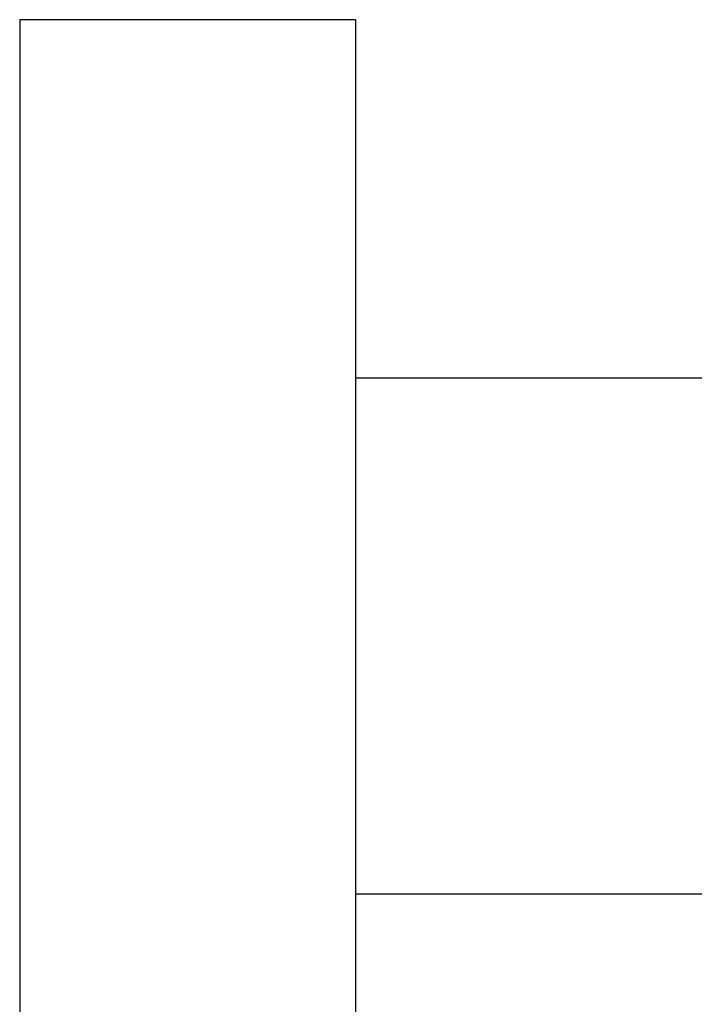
# Paper-space layout '_Inferior' of a CAD drawing. Header units: inches. Extents: x -3.1 to 1.6, y 0.7 to 11.9.
# Tile 2 of 10: x -3.1 to -0.8, y 5 to 8.5. Entities that reach past the tile are written whole.
import ezdxf

# ---------------------------------------------------------------- set-up
doc = ezdxf.new("R2010")
doc.units = ezdxf.units.IN
doc.header["$MEASUREMENT"] = 0

psp = doc.layouts.new('_Inferior')

# ---------------------------------------------------------------- linework, layer by layer
at = {"color": 7, "linetype": 'Continuous', "lineweight": 25}
for p, q in [((-1.9685, 8.5023), (-3.1485, 8.5023)), ((-3.1485, 8.5023), (-3.1485, 4.1723)), ((-1.9685, 8.5023), (-1.9685, 4.1723)), ((0.5599, 7.2428), (-1.9685, 7.2428)), ((-1.9685, 5.4318), (0.5599, 5.4318))]:
    psp.add_line(p, q, dxfattribs=at)

doc.saveas('drawing.dxf')
